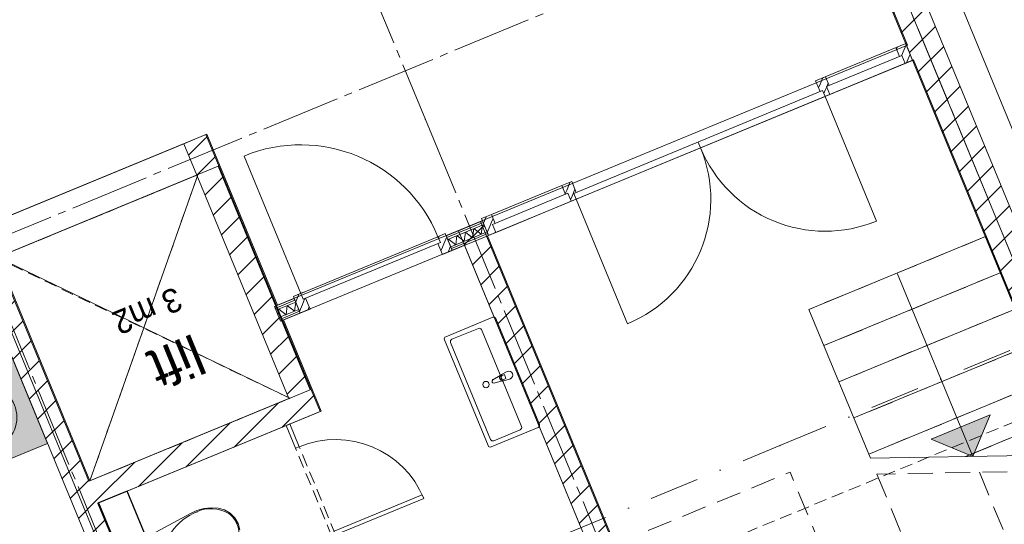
# Model space of a CAD drawing. Header units: millimetres. Extents: x -76965 to 1081933, y -21129 to 30747.
# Tile 95 of 114: x -17246 to -11053, y 7128 to 10301. Entities that reach past the tile are written whole.
import ezdxf
from ezdxf.enums import TextEntityAlignment as Align

# ---------------------------------------------------------------- set-up
doc = ezdxf.new("R2010")
doc.units = ezdxf.units.MM
doc.header["$MEASUREMENT"] = 0
for name, pattern in [('B0204', [650, 500, -50, 50, -50]), ('B0302', [625.500011, 313.000011, -156.25, 0, -156.25]), ('B0701', [117.059997, 77.999997, -39.06]), ('B0702', [58.685, 39.06, -19.625001]), ('B0703', [234.350002, 156.25, -78.100002])]:
    doc.linetypes.add(name, pattern=pattern)
for name, color, linetype in [('007 Stramien', 7, 'Continuous'), ('022 Binnenwanden', 7, 'Continuous'), ('022 Binnenwanden 2D arcering', 7, 'Continuous'), ('022 Binnenwanden Deuren', 7, 'Continuous'), ('022 Binnenwanden Doorsnede-arcering', 7, 'Continuous'), ('022 Binnenwanden Laagscheidingslijnen', 7, 'Continuous'), ('024 Trappen en hellingen', 7, 'Continuous'), ('024 Trappen en hellingen 2D arcering', 7, 'Continuous'), ('028 Hoofddraagconstructie wanden', 7, 'Continuous'), ('028 Hoofddraagconstructie wanden Deuren', 7, 'Continuous'), ('028 Hoofddraagconstructie wanden Doorsnede-arcering', 7, 'Continuous'), ('033 Vloeropeningen 2D', 7, 'Continuous'), ('079 Vaste inrichting', 7, 'Continuous'), ('079 Vaste inrichting 2D arcering', 7, 'Continuous'), ('102 Teksten ruimten _ Zones', 7, 'Continuous'), ('102 Teksten ruimten _ Zones Zone omranding', 7, 'Continuous'), ('102 Teksten ruimten _ Zones Zone tekst', 7, 'Continuous'), ('121 Drsn-en gevelaanduidingen', 7, 'Continuous'), ('155 Brandwerende scheidingen.BOUWBESLUIT', 7, 'Continuous'), ('160 Presentatie_Aankleding 2D', 7, 'Continuous'), ('New_022 Binnenwanden', 7, 'Continuous')]:
    doc.layers.add(name, color=color, linetype=linetype)
doc.styles.add('GENERATED_STYLE_1', font='txt')
doc.linetypes.add('WBDBO 30', pattern='A,0,[1,do 1.2 plattegrond bg1.Shx,S=13.888889,R=0,X=0,Y=-6.10623e-16],-1750,0', length=1750)
doc.dimstyles.new('GENERATED_STYLE__1', dxfattribs={"dimtxt": 300, "dimasz": 71.25, "dimexe": 0.18, "dimexo": 0, "dimgap": 0.09, "dimtad": 1, "dimdec": 0, "dimzin": 0, "dimdsep": 46, "dimtxsty": 'GENERATED_STYLE_1', "dimblk": 'ARROWHEAD_6', "dimblk1": 'ARROWHEAD_6', "dimblk2": 'ARROWHEAD_6', "dimcen": 0.09, "dimclrd": 1, "dimclre": 1, "dimclrt": 2, "dimadec": 1, "dimazin": 0, "dimtfac": 1, "dimtdec": 4, "dimtmove": 0, "dimatfit": 3, "dimfxl": 1, "dimtolj": 1, "dimtzin": 0, "dimarcsym": 0})
pattern_1 = [(45, (0, 0), (-88.38835, 88.38835), [])]
pattern_2 = [(45, (0, 0), (-31.8198, 31.8198), [])]

# ---------------------------------------------------------------- blocks, each defined once
blk = doc.blocks.new('*D80')
at = {"layer": '160 Presentatie_Aankleding 2D', "color": 1, "linetype": 'Continuous', "lineweight": 0}
for p, q in [((-74820.5, 712.4), (-74690.5, 766)), ((-74706.5, 718.8), (-74804.5, 759.6)), ((-74776.9, 791.2), (-74755.5, 739.2)), ((-74755.5, 739.2), (-74007.8, -1072.6)), ((-74072.8, -1099.4), (-73942.8, -1045.8)), ((-73958.9, -1093), (-74056.8, -1052.2)), ((-74007.8, -1072.6), (-71387.2, -7423.1))]:
    blk.add_line(p, q, dxfattribs=at)
at = {"layer": '160 Presentatie_Aankleding 2D', "color": 2, "lineweight": 0, "insert": (-74521.9, 330.3), "char_height": 300, "attachment_point": 7, "rotation": 292.42397, "style": 'GENERATED_STYLE_1'}
blk.add_mtext('\\A1;{\\fArial|b0|i0|c0|p38;1.960}', dxfattribs=at)
blk = doc.blocks.new('ARROWHEAD_6')
at = {"color": 0, "linetype": 'Continuous', "lineweight": 0}
for p, q in [((0, 0), (-1, 0)), ((-0.5, -0.5), (0.5, 0.5))]:
    blk.add_line(p, q, dxfattribs=at)
blk = doc.blocks.new('*D81')
at = {"layer": '160 Presentatie_Aankleding 2D', "color": 1, "linetype": 'Continuous', "lineweight": 0}
for p, q in [((-73958.9, -1093), (-74056.8, -1052.2)), ((-74007.8, -1072.6), (-71387.2, -7423.1)), ((-71452.2, -7450), (-71322.2, -7396.3)), ((-71338.3, -7443.5), (-71436.2, -7402.8))]:
    blk.add_line(p, q, dxfattribs=at)
at = {"layer": '160 Presentatie_Aankleding 2D', "color": 2, "lineweight": 0, "insert": (-72837.7, -3750.9), "char_height": 300, "attachment_point": 7, "rotation": 292.42397, "style": 'GENERATED_STYLE_1'}
blk.add_mtext('\\A1;{\\fArial|b0|i0|c0|p38;6.870}', dxfattribs=at)
blk = doc.blocks.new('*D82')
at = {"layer": '160 Presentatie_Aankleding 2D', "color": 1, "linetype": 'Continuous', "lineweight": 0}
for p, q in [((-71452.2, -7450), (-71322.2, -7396.3)), ((-71338.3, -7443.5), (-71436.2, -7402.8)), ((-71387.2, -7423.1), (-69293, -12498)), ((-69244.1, -12518.4), (-69342, -12477.7))]:
    blk.add_line(p, q, dxfattribs=at)
at = {"layer": '160 Presentatie_Aankleding 2D', "color": 2, "lineweight": 0, "insert": (-70480.3, -9463.6), "char_height": 300, "attachment_point": 7, "rotation": 292.42397, "style": 'GENERATED_STYLE_1'}
blk.add_mtext('\\A1;{\\fArial|b0|i0|c0|p38;5.490}', dxfattribs=at)
blk = doc.blocks.new('*D83')
at = {"layer": '160 Presentatie_Aankleding 2D', "color": 1, "linetype": 'Continuous', "lineweight": 0}
for p, q in [((-69358, -12524.8), (-69228, -12471.2)), ((-69244.1, -12518.4), (-69342, -12477.7)), ((-69293, -12498), (-66596, -19033.6)), ((-66661, -19060.4), (-66531, -19006.8)), ((-66645, -19013.3), (-66547.1, -19054)), ((-66596, -19033.6), (-66574.6, -19085.6))]:
    blk.add_line(p, q, dxfattribs=at)
at = {"layer": '160 Presentatie_Aankleding 2D', "color": 2, "lineweight": 0, "insert": (-68084.7, -15268.8), "char_height": 300, "attachment_point": 7, "rotation": 292.42397, "style": 'GENERATED_STYLE_1'}
blk.add_mtext('\\A1;{\\fArial|b0|i0|c0|p38;7.070}', dxfattribs=at)
blk = doc.blocks.new('*D97')
at = {"layer": '160 Presentatie_Aankleding 2D', "color": 1, "linetype": 'Continuous', "lineweight": 0}
for p, q in [((-11379, 29418.1), (-11325.4, 29288.1)), ((-11372.6, 29304.1), (-11331.9, 29402)), ((-11300.2, 29374.5), (-11352.2, 29353.1)), ((-11352.2, 29353.1), (-40388.1, 17371.1)), ((-40408.5, 17322.1), (-40367.8, 17420.1)), ((-40388.1, 17371.1), (-74279.8, 3385.4))]:
    blk.add_line(p, q, dxfattribs=at)
at = {"layer": '160 Presentatie_Aankleding 2D', "color": 2, "lineweight": 0, "insert": (-25281.9, 23539.9), "char_height": 300, "attachment_point": 7, "rotation": 202.42397, "style": 'GENERATED_STYLE_1'}
blk.add_mtext('\\A1;{\\fArial|b0|i0|c0|p38;31.411}', dxfattribs=at)
blk = doc.blocks.new('*D98')
at = {"layer": '160 Presentatie_Aankleding 2D', "color": 1, "linetype": 'Continuous', "lineweight": 0}
for p, q in [((-11352.2, 29353.1), (-40388.1, 17371.1)), ((-40414.9, 17436.1), (-40361.3, 17306.1)), ((-40408.5, 17322.1), (-40367.8, 17420.1)), ((-40388.1, 17371.1), (-74279.8, 3385.4)), ((-74306.7, 3450.4), (-74253, 3320.4)), ((-74259.5, 3434.3), (-74300.2, 3336.4)), ((-74279.8, 3385.4), (-74331.8, 3363.9))]:
    blk.add_line(p, q, dxfattribs=at)
at = {"layer": '160 Presentatie_Aankleding 2D', "color": 2, "lineweight": 0, "insert": (-56731.7, 10561.8), "char_height": 300, "attachment_point": 7, "rotation": 202.42397, "style": 'GENERATED_STYLE_1'}
blk.add_mtext('\\A1;{\\fArial|b0|i0|c0|p38;36.664}', dxfattribs=at)
blk = doc.blocks.new('Cutting Plane_4_1', base_point=(-69552.7, -15934.5))
at = {"layer": '121 Drsn-en gevelaanduidingen', "color": 9, "linetype": 'B0302', "lineweight": 0}
for p, q in [((-12464.1, 7623.7), (-1263.6, 12245.7)), ((-69367.8, -15858.2), (-12464.1, 7623.7))]:
    blk.add_line(p, q, dxfattribs=at)
blk.add_point((-12464.1, 7623.7), dxfattribs=at)
blk = doc.blocks.new('Stair 7')
at = {"layer": '024 Trappen en hellingen 2D arcering', "linetype": 'Continuous', "lineweight": 0, "true_color": 0x000000}
blk.add_hatch(color=18, dxfattribs=at).paths.add_polyline_path([(600, 1247.603), (400, 1047.603), (800, 1047.603)])
at = {"layer": '024 Trappen en hellingen', "color": 9, "linetype": 'B0703', "lineweight": 0}
blk.add_line((600, 1355), (600, 3900), dxfattribs=at)
at = {"layer": '024 Trappen en hellingen', "color": 1, "linetype": 'B0703', "lineweight": 0}
for p, q in [((1200, 1120), (1200, 3300)), ((1700, 3300), (1700, 900)), ((0, 1590), (1200, 1120)), ((0, 1230.769), (642.981, 1230.769)), ((0, 984.615), (1200, 984.615)), ((2900, 900), (1700, 900)), ((0, 738.462), (1200, 738.462)), ((0, 492.308), (1200, 492.308)), ((0, 246.154), (1200, 246.154)), ((0, 0), (1200, 0))]:
    blk.add_line(p, q, dxfattribs=at)
at = {"layer": '024 Trappen en hellingen', "color": 2, "linetype": 'Continuous', "lineweight": 0}
for p, q in [((0, 0), (0, 1482.603)), ((0, 1482.603), (1200, 1012.603)), ((0, 1230.769), (642.981, 1230.769)), ((1200, 0), (1200, 1012.603)), ((0, 984.615), (1200, 984.615)), ((0, 738.462), (1200, 738.462)), ((0, 492.308), (1200, 492.308)), ((0, 246.154), (1200, 246.154)), ((0, 0), (1200, 0)), ((0, 0), (1200, 0))]:
    blk.add_line(p, q, dxfattribs=at)
at = {"layer": '024 Trappen en hellingen', "color": 9, "linetype": 'Continuous', "lineweight": 0}
for p, q in [((600, 1247.603), (400, 1047.603)), ((600, 0), (600, 1247.603)), ((600, 1247.603), (800, 1047.603)), ((800, 1047.603), (400, 1047.603))]:
    blk.add_line(p, q, dxfattribs=at)
blk = doc.blocks.new('lift__22_1', base_point=(-16314.3, 8178.8))
at = {"layer": '102 Teksten ruimten _ Zones Zone tekst', "color": 2, "lineweight": 0, "style": 'GENERATED_STYLE_1'}
for tag, height, p in [('ROOM_NUMBER', 150, (-16208.2, 8485.8)), ('ROOM_NAME', 250, (-16058.3, 8099.8))]:
    blk.add_attdef(tag, text='', height=height, rotation=202.42397, dxfattribs=at).set_placement(p, align=Align.TOP_LEFT)
blk = doc.blocks.new('Wall_22_1', base_point=(-17451.5, 24154.8))
at = {"layer": '028 Hoofddraagconstructie wanden Doorsnede-arcering', "linetype": 'Continuous', "lineweight": 0, "true_color": 0x000000}
h = blk.add_hatch(dxfattribs=at)
h.set_pattern_fill('130_Kalkzandsteen_0001', color=18, style=0, pattern_type=2)
h.set_pattern_definition(pattern_1)
h.paths.add_polyline_path([(-11652, 10399.7), (-11757.4, 10356.2), (-9455.3, 4777.6), (-9257.5, 4859.2), (-11559.6, 10437.9)])
at = {"layer": '028 Hoofddraagconstructie wanden', "color": 1, "linetype": 'Continuous', "lineweight": 0, "flags": 128}
for points in [[(-9257.5, 4859.2), (-11559.6, 10437.9)], [(-11757.4, 10356.2), (-9455.3, 4777.6)]]:
    blk.add_lwpolyline(points, dxfattribs=at)
blk = doc.blocks.new('Wall_23_1', base_point=(-17391.3, 8804))
at = {"layer": '028 Hoofddraagconstructie wanden Doorsnede-arcering', "linetype": 'Continuous', "lineweight": 0, "true_color": 0x000000}
h = blk.add_hatch(dxfattribs=at)
h.set_pattern_fill('130_Kalkzandsteen_0001', color=18, style=0, pattern_type=2)
h.set_pattern_definition(pattern_1)
h.paths.add_polyline_path([(-17529.9, 8746.8), (-14955.4, 2507.9), (-14816.7, 2565.1), (-17391.3, 8804)])
at = {"layer": '028 Hoofddraagconstructie wanden', "color": 1, "linetype": 'Continuous', "lineweight": 0, "flags": 128}
for points in [[(-16811.5, 7398.9), (-17391.3, 8804)], [(-17529.9, 8746.8), (-14955.4, 2507.9)], [(-14816.7, 2565.1), (-16754.2, 7260.3)]]:
    blk.add_lwpolyline(points, dxfattribs=at)
blk = doc.blocks.new('*X1087')
at = {"layer": '022 Binnenwanden Doorsnede-arcering', "color": 250, "linetype": 'Continuous', "lineweight": 0, "true_color": 0x3f3f3f}
for p, q in [((-15563.4, 8503.5), (-15571, 8446.3)), ((-15563.4, 8503.5), (-15517.6, 8468.3)), ((-15510, 8525.6), (-15517.6, 8468.3)), ((-15510, 8525.6), (-15509.7, 8525.3)), ((-15616.8, 8481.5), (-15621.9, 8443.2)), ((-15616.8, 8481.5), (-15571, 8446.3))]:
    blk.add_line(p, q, dxfattribs=at)
blk = doc.blocks.new('*X1088')
at = {"layer": '022 Binnenwanden Doorsnede-arcering', "color": 250, "linetype": 'Continuous', "lineweight": 0, "true_color": 0x3f3f3f}
for p, q in [((-14389.3, 8988), (-14396.9, 8930.8)), ((-14389.3, 8988), (-14343.5, 8952.8)), ((-14335.9, 9010.1), (-14343.5, 8952.8)), ((-14335.9, 9010.1), (-14318.4, 8996.6)), ((-14549.4, 8922), (-14550.7, 8912)), ((-14549.4, 8922), (-14503.6, 8886.8)), ((-14496, 8944), (-14503.6, 8886.8)), ((-14496, 8944), (-14450.2, 8908.8)), ((-14442.6, 8966), (-14450.2, 8908.8)), ((-14442.6, 8966), (-14396.9, 8930.8))]:
    blk.add_line(p, q, dxfattribs=at)
blk = doc.blocks.new('D2c 2 zij bi h 17')
at = {"layer": '022 Binnenwanden 2D arcering', "linetype": 'Continuous', "lineweight": 0, "true_color": 0x000000}
h = blk.add_hatch(dxfattribs=at)
h.set_pattern_fill('310_Naaldhout__01__0001', color=18, style=0, pattern_type=2)
h.set_pattern_definition(pattern_2)
h.paths.add_polyline_path([(-1443, 0), (-1443, -114), (-1409.5, -114), (-1409.5, 0)])
h = blk.add_hatch(dxfattribs=at)
h.set_pattern_fill('310_Naaldhout__01__0001', color=18, style=0, pattern_type=2)
h.set_pattern_definition(pattern_2)
h.paths.add_polyline_path([(-1409.5, 0), (-1409.5, -114), (-1393, -114), (-1393, 0)])
h = blk.add_hatch(dxfattribs=at)
h.set_pattern_fill('310_Naaldhout__01__0001', color=18, style=0, pattern_type=2)
h.set_pattern_definition(pattern_2)
h.paths.add_polyline_path([(-880, 0), (-880, -114), (-863.5, -114), (-863.5, 0)])
h = blk.add_hatch(dxfattribs=at)
h.set_pattern_fill('310_Naaldhout__01__0001', color=18, style=0, pattern_type=2)
h.set_pattern_definition(pattern_2)
h.paths.add_polyline_path([(-863.5, 0), (-863.5, -114), (-847, -114), (-847, 0)])
h = blk.add_hatch(dxfattribs=at)
h.set_pattern_fill('310_Naaldhout__01__0001', color=18, style=0, pattern_type=2)
h.set_pattern_definition(pattern_2)
h.paths.add_polyline_path([(847, 0), (847, -114), (863.5, -114), (863.5, 0)])
h = blk.add_hatch(dxfattribs=at)
h.set_pattern_fill('310_Naaldhout__01__0001', color=18, style=0, pattern_type=2)
h.set_pattern_definition(pattern_2)
h.paths.add_polyline_path([(863.5, 0), (863.5, -114), (880, -114), (880, 0)])
h = blk.add_hatch(dxfattribs=at)
h.set_pattern_fill('310_Naaldhout__01__0001', color=18, style=0, pattern_type=2)
h.set_pattern_definition(pattern_2)
h.paths.add_polyline_path([(1393, 0), (1393, -114), (1409.5, -114), (1409.5, 0)])
h = blk.add_hatch(dxfattribs=at)
h.set_pattern_fill('310_Naaldhout__01__0001', color=18, style=0, pattern_type=2)
h.set_pattern_definition(pattern_2)
h.paths.add_polyline_path([(1443, 0), (1409.5, 0), (1409.5, -114), (1443, -114)])
h = blk.add_hatch(dxfattribs=at)
h.set_pattern_fill('310_Naaldhout__01__0001', color=18, style=0, pattern_type=2)
h.set_pattern_definition(pattern_2)
h.paths.add_polyline_path([(-1393, -54), (-1393, -114), (-1376, -114), (-1376, -54)])
h = blk.add_hatch(dxfattribs=at)
h.set_pattern_fill('310_Naaldhout__01__0001', color=18, style=0, pattern_type=2)
h.set_pattern_definition(pattern_2)
h.paths.add_polyline_path([(-880, -54), (-897, -54), (-897, -114), (-880, -114)])
h = blk.add_hatch(dxfattribs=at)
h.set_pattern_fill('310_Naaldhout__01__0001', color=18, style=0, pattern_type=2)
h.set_pattern_definition(pattern_2)
h.paths.add_polyline_path([(-847, -40), (-847, -114), (-830, -114), (-830, -40)])
h = blk.add_hatch(dxfattribs=at)
h.set_pattern_fill('310_Naaldhout__01__0001', color=18, style=0, pattern_type=2)
h.set_pattern_definition(pattern_2)
h.paths.add_polyline_path([(847, -40), (830, -40), (830, -114), (847, -114)])
h = blk.add_hatch(dxfattribs=at)
h.set_pattern_fill('310_Naaldhout__01__0001', color=18, style=0, pattern_type=2)
h.set_pattern_definition(pattern_2)
h.paths.add_polyline_path([(880, -54), (880, -114), (897, -114), (897, -54)])
h = blk.add_hatch(dxfattribs=at)
h.set_pattern_fill('310_Naaldhout__01__0001', color=18, style=0, pattern_type=2)
h.set_pattern_definition(pattern_2)
h.paths.add_polyline_path([(1393, -54), (1376, -54), (1376, -114), (1393, -114)])
at = {"layer": '022 Binnenwanden Deuren', "color": 9, "linetype": 'Continuous', "lineweight": 0}
for p, q in [((-847, 0), (-847, 847)), ((847, 0), (847, 847))]:
    blk.add_line(p, q, dxfattribs=at)
at = {"layer": '022 Binnenwanden Deuren', "color": 1, "linetype": 'Continuous', "lineweight": 0}
for p, q in [((-830, 0), (-1443, 0)), ((-1443, 0), (-1443, -114)), ((-1443, 0), (-1443, -12.5)), ((-1393, 0), (-1393, -54)), ((-897, 0), (-830, 0)), ((-880, 0), (-880, -54)), ((-847, 0), (847, 0)), ((-847, -40), (-847, 0)), ((0, 0), (0, -40)), ((897, 0), (830, 0)), ((847, 0), (847, -40)), ((880, 0), (880, -54)), ((1376, 0), (897, 0)), ((1376, 0), (1443, 0)), ((1393, 0), (1393, -54)), ((1443, -114), (1443, 0)), ((1443, 0), (1443, -12.5)), ((-1443, -12.5), (-1443, -25)), ((-1443, -25), (-1443, -75)), ((-1393, -54), (-880, -54)), ((-1376, -54), (-1376, -114)), ((-897, -54), (-897, -114)), ((847, -40), (-847, -40)), ((-830, -40), (-830, -114)), ((830, -40), (830, -114)), ((880, -54), (1393, -54)), ((897, -54), (897, -114)), ((1376, -54), (1376, -114)), ((1443, -12.5), (1443, -25)), ((1443, -25), (1443, -75)), ((-1443, -75), (-1443, -87.5)), ((-1443, -87.5), (-1443, -100)), ((-830, -114), (-1443, -114)), ((-897, -114), (-830, -114)), ((897, -114), (830, -114)), ((1376, -114), (897, -114)), ((1376, -114), (1443, -114)), ((1443, -75), (1443, -87.5)), ((1443, -87.5), (1443, -100))]:
    blk.add_line(p, q, dxfattribs=at)
at = {"layer": '022 Binnenwanden Deuren', "color": 9, "linetype": 'Continuous', "lineweight": 0}
for centre, start, end in [((-847, 0), 0, 90), ((847, 0), 90, 180)]:
    blk.add_arc(centre, 847, start, end, dxfattribs=at)
at = {"layer": '022 Binnenwanden Deuren', "color": 1, "linetype": 'Continuous', "lineweight": 0}
for p in [(-1443, 0), (-1443, -114)]:
    blk.add_point(p, dxfattribs=at)
blk = doc.blocks.new('D1a bi h 17_2')
at = {"layer": '022 Binnenwanden 2D arcering', "linetype": 'Continuous', "lineweight": 0, "true_color": 0x000000}
h = blk.add_hatch(dxfattribs=at)
h.set_pattern_fill('310_Naaldhout__01__0001', color=18, style=0, pattern_type=2)
h.set_pattern_definition(pattern_2)
h.paths.add_polyline_path([(-517, 0), (-517, -114), (-483.5, -114), (-483.5, 0)])
h = blk.add_hatch(dxfattribs=at)
h.set_pattern_fill('310_Naaldhout__01__0001', color=18, style=0, pattern_type=2)
h.set_pattern_definition(pattern_2)
h.paths.add_polyline_path([(-483.5, 0), (-483.5, -114), (-467, -114), (-467, 0)])
h = blk.add_hatch(dxfattribs=at)
h.set_pattern_fill('310_Naaldhout__01__0001', color=18, style=0, pattern_type=2)
h.set_pattern_definition(pattern_2)
h.paths.add_polyline_path([(467, 0), (467, -114), (483.5, -114), (483.5, 0)])
h = blk.add_hatch(dxfattribs=at)
h.set_pattern_fill('310_Naaldhout__01__0001', color=18, style=0, pattern_type=2)
h.set_pattern_definition(pattern_2)
h.paths.add_polyline_path([(517, 0), (483.5, 0), (483.5, -114), (517, -114)])
h = blk.add_hatch(dxfattribs=at)
h.set_pattern_fill('310_Naaldhout__01__0001', color=18, style=0, pattern_type=2)
h.set_pattern_definition(pattern_2)
h.paths.add_polyline_path([(-467, -40), (-467, -114), (-450, -114), (-450, -40)])
h = blk.add_hatch(dxfattribs=at)
h.set_pattern_fill('310_Naaldhout__01__0001', color=18, style=0, pattern_type=2)
h.set_pattern_definition(pattern_2)
h.paths.add_polyline_path([(467, -40), (450, -40), (450, -114), (467, -114)])
at = {"layer": '022 Binnenwanden Deuren', "color": 9, "linetype": 'Continuous', "lineweight": 0}
blk.add_line((-467, 0), (-467, 934), dxfattribs=at)
at = {"layer": '022 Binnenwanden Deuren', "color": 1, "linetype": 'Continuous', "lineweight": 0}
for p, q in [((-517, 0), (-450, 0)), ((-517, 0), (-517, -114)), ((-467, 0), (467, 0)), ((-467, -40), (-467, 0)), ((450, 0), (517, 0)), ((467, 0), (467, -40)), ((517, -114), (517, 0)), ((-517, -26.5), (-517, -14)), ((-517, -39), (-517, -26.5)), ((-517, -89), (-517, -39)), ((467, -40), (-467, -40)), ((-450, -40), (-450, -114)), ((450, -40), (450, -114)), ((517, -26.5), (517, -14)), ((517, -39), (517, -26.5)), ((517, -89), (517, -39)), ((-517, -101.5), (-517, -89)), ((-517, -114), (-517, -101.5)), ((-517, -114), (-450, -114)), ((450, -114), (517, -114)), ((517, -101.5), (517, -89)), ((517, -114), (517, -101.5))]:
    blk.add_line(p, q, dxfattribs=at)
at = {"layer": '022 Binnenwanden Deuren', "color": 9, "linetype": 'Continuous', "lineweight": 0}
blk.add_arc((-467, 0), 934, 0, 90, dxfattribs=at)
blk = doc.blocks.new('Wall_30_1', base_point=(-11629.3, 10045.8))
at = {"layer": '022 Binnenwanden', "color": 1, "linetype": 'Continuous', "lineweight": 0}
for p, q in [((-11662.7, 10126.7), (-11667.4, 10138.3)), ((-11657.9, 10115.2), (-11662.7, 10126.7)), ((-11638.8, 10069), (-11657.9, 10115.2)), ((-11634.1, 10057.4), (-11638.8, 10069)), ((-11629.3, 10045.8), (-11634.1, 10057.4)), ((-14330.5, 9025.8), (-14335.2, 9037.4)), ((-14325.7, 9014.3), (-14330.5, 9025.8)), ((-14306.6, 8968.1), (-14325.7, 9014.3)), ((-14558.8, 8931.6), (-14563.5, 8943.2)), ((-14554, 8920.1), (-14558.8, 8931.6)), ((-14534.9, 8873.8), (-14554, 8920.1)), ((-14301.8, 8956.5), (-14306.6, 8968.1)), ((-14297.1, 8945), (-14301.8, 8956.5)), ((-14530.2, 8862.3), (-14534.9, 8873.8)), ((-14525.4, 8850.7), (-14530.2, 8862.3)), ((-15514.6, 8537.2), (-15519.4, 8548.7)), ((-15509.8, 8525.6), (-15514.6, 8537.2)), ((-15490.7, 8479.4), (-15509.8, 8525.6)), ((-15486, 8467.9), (-15490.7, 8479.4)), ((-15481.2, 8456.3), (-15486, 8467.9))]:
    blk.add_line(p, q, dxfattribs=at)
at = {"layer": '022 Binnenwanden', "color": 1, "linetype": 'Continuous', "lineweight": 0, "flags": 128}
for points in [[(-14335.2, 9037.4), (-14563.5, 8943.2)], [(-14525.4, 8850.7), (-14297.1, 8945)], [(-15519.4, 8548.7), (-15644.2, 8497.3)], [(-15644.2, 8497.3), (-15606, 8404.8)], [(-15606, 8404.8), (-15481.2, 8456.3)]]:
    blk.add_lwpolyline(points, dxfattribs=at)
at = {"layer": '022 Binnenwanden Laagscheidingslijnen', "color": 9, "linetype": 'Continuous', "lineweight": 0}
for p, q in [((-14330.5, 9025.8), (-14558.8, 8931.6)), ((-14325.7, 9014.3), (-14554, 8920.1)), ((-14534.9, 8873.8), (-14306.6, 8968.1)), ((-14530.2, 8862.3), (-14301.8, 8956.5)), ((-15514.6, 8537.2), (-15639.4, 8485.7)), ((-15509.8, 8525.6), (-15634.6, 8474.1)), ((-15615.5, 8427.9), (-15490.7, 8479.4)), ((-15610.8, 8416.4), (-15486, 8467.9))]:
    blk.add_line(p, q, dxfattribs=at)
at = {"layer": '022 Binnenwanden', "color": 1, "lineweight": 0}
for name in ['*X1088', '*X1087']:
    blk.add_blockref(name, (0, 0), dxfattribs=at)
at = {"layer": '022 Binnenwanden Deuren', "color": 1, "linetype": 'Continuous', "lineweight": 0, "zscale": 1000}
for name, p, rotation in [('D2c 2 zij bi h 17', (-12963.2, 9495.4), 202.423973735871), ('D1a bi h 17_2', (-15046.8, 8758.9), 22.42397373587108)]:
    blk.add_blockref(name, p, dxfattribs=dict(at, rotation=rotation))
blk = doc.blocks.new('Wall_32_1', base_point=(-12136, 3671.4))
at = {"layer": '028 Hoofddraagconstructie wanden Doorsnede-arcering', "linetype": 'Continuous', "lineweight": 0, "true_color": 0x000000}
h = blk.add_hatch(dxfattribs=at)
h.set_pattern_fill('130_Kalkzandsteen_0001', color=18, style=0, pattern_type=2)
h.set_pattern_definition(pattern_1)
h.paths.add_polyline_path([(-12136, 3671.4), (-14348.2, 9032.1), (-14486.8, 8974.8), (-12274.7, 3614.1)])
at = {"layer": '028 Hoofddraagconstructie wanden', "color": 1, "linetype": 'Continuous', "lineweight": 0, "flags": 128}
for points in [[(-14348.2, 9032.1), (-14486.8, 8974.8)], [(-12136, 3671.4), (-14348.2, 9032.1)], [(-14486.8, 8974.8), (-12274.7, 3614.1)]]:
    blk.add_lwpolyline(points, dxfattribs=at)
blk = doc.blocks.new('Wall_34_1', base_point=(-16811.5, 7398.9))
at = {"layer": '028 Hoofddraagconstructie wanden Doorsnede-arcering', "linetype": 'Continuous', "lineweight": 0, "true_color": 0x000000}
h = blk.add_hatch(dxfattribs=at)
h.set_pattern_fill('130_Kalkzandsteen_0001', color=18, style=0, pattern_type=2)
h.set_pattern_definition(pattern_1)
h.paths.add_polyline_path([(-16754.2, 7260.3), (-15356.6, 7837), (-15552.4, 7918.5), (-16811.5, 7398.9)])
at = {"layer": '028 Hoofddraagconstructie wanden', "color": 1, "linetype": 'Continuous', "lineweight": 0, "flags": 128}
for points in [[(-15552.4, 7918.5), (-16811.5, 7398.9)], [(-16754.2, 7260.3), (-15356.6, 7837)]]:
    blk.add_lwpolyline(points, dxfattribs=at)
blk = doc.blocks.new('Wall_35_1', base_point=(-15413.8, 7975.7))
at = {"layer": '028 Hoofddraagconstructie wanden Doorsnede-arcering', "linetype": 'Continuous', "lineweight": 0, "true_color": 0x000000}
h = blk.add_hatch(dxfattribs=at)
h.set_pattern_fill('130_Kalkzandsteen_0001', color=18, style=0, pattern_type=2)
h.set_pattern_definition(pattern_1)
h.paths.add_polyline_path([(-15356.6, 7837), (-16075.2, 9578.6), (-16132.3, 9323.5), (-15552.4, 7918.5)])
at = {"layer": '028 Hoofddraagconstructie wanden', "color": 1, "linetype": 'Continuous', "lineweight": 0, "flags": 128}
for points in [[(-15356.6, 7837), (-16075.2, 9578.6)], [(-16132.3, 9323.5), (-15552.4, 7918.5)]]:
    blk.add_lwpolyline(points, dxfattribs=at)
blk = doc.blocks.new('Wall_45_1', base_point=(-16569.4, 7336.6))
at = {"layer": '022 Binnenwanden', "linetype": 'Continuous', "flags": 128}
for points in [[(-16569.4, 7336.6), (-16754.2, 7260.3)], [(-15178, 3965), (-16569.4, 7336.6)], [(-16754.2, 7260.3), (-15362.9, 3888.7)]]:
    blk.add_lwpolyline(points, dxfattribs=at)
blk = doc.blocks.new('Simple Door Opening_2')
at = {"layer": '028 Hoofddraagconstructie wanden Deuren', "color": 1, "linetype": 'Continuous', "lineweight": 0}
for p, q in [((-681, 0), (-681, 214)), ((-681, 214), (681, 214)), ((681, 0), (681, 214)), ((-681, 0), (681, 0))]:
    blk.add_line(p, q, dxfattribs=at)
blk = doc.blocks.new('Wall_46_1', base_point=(-15993.6, 9380.8))
at = {"layer": '028 Hoofddraagconstructie wanden Doorsnede-arcering', "linetype": 'Continuous', "lineweight": 0, "true_color": 0x000000}
h = blk.add_hatch(dxfattribs=at)
h.set_pattern_fill('130_Kalkzandsteen_0001', color=18, style=0, pattern_type=2)
h.set_pattern_definition(pattern_1)
h.paths.add_polyline_path([(-16132.3, 9323.5), (-16075.2, 9578.6), (-16213.9, 9521.4)])
at = {"layer": '028 Hoofddraagconstructie wanden', "color": 1, "linetype": 'Continuous', "lineweight": 0, "flags": 128}
blk.add_lwpolyline([(-16075.2, 9578.6), (-16213.9, 9521.4)], dxfattribs=at)
at = {"layer": '028 Hoofddraagconstructie wanden Deuren', "color": 1, "linetype": 'Continuous', "lineweight": 0, "xscale": -1, "zscale": 1000, "rotation": 22.42397409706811}
blk.add_blockref('Simple Door Opening_2', (-16761.8, 9063.8), dxfattribs=at)
blk = doc.blocks.new('aanrecht h_900mm_3D')
at = {"layer": '079 Vaste inrichting 2D arcering', "linetype": 'Continuous', "lineweight": 0, "true_color": 0xffffff}
blk.add_hatch(color=7, dxfattribs=at).paths.add_polyline_path([(0, 600), (0, 0), (1200, 0), (1200, 600)])
at = {"layer": '079 Vaste inrichting', "color": 1, "linetype": 'Continuous', "lineweight": 0}
for p, q in [((0, 600), (1200, 600)), ((0, 0), (0, 600)), ((1200, 600), (1200, 0)), ((1200, 0), (0, 0))]:
    blk.add_line(p, q, dxfattribs=at)
at = {"layer": '079 Vaste inrichting', "color": 253, "linetype": 'B0702', "lineweight": 0, "true_color": 0x9f9f9f}
blk.add_line((0, 550), (1200, 550), dxfattribs=at)
at = {"layer": '079 Vaste inrichting', "color": 250, "linetype": 'Continuous', "lineweight": 0, "true_color": 0x1f1f1f}
blk.add_circle((300, 300), 200, dxfattribs=at)
at = {"layer": '079 Vaste inrichting', "color": 2, "lineweight": 0, "style": 'GENERATED_STYLE_1'}
blk.add_attdef('DUMMY_7', text='', height=60, dxfattribs=at).set_placement((1150, 302.9), align=Align.MIDDLE_RIGHT)
blk = doc.blocks.new('Sanitaire wanden 17[1]_1', base_point=(-14158.8, 4396))
at = {"layer": 'New_022 Binnenwanden', "color": 1, "linetype": 'Continuous', "lineweight": 0}
for p, q in [((-15546.7, 7759.4), (-15569.8, 7749.9)), ((-15569.8, 7749.9), (-15510.8, 7606.8)), ((-15487.7, 7616.3), (-15546.7, 7759.4)), ((-15510.8, 7606.8), (-15487.7, 7616.3)), ((-16172.4, 7196.7), (-16443.5, 7049.9)), ((-16131.2, 7215.4), (-16172.4, 7196.7)), ((-16087.6, 7227.5), (-16131.2, 7215.4)), ((-16042.6, 7232.6), (-16087.6, 7227.5)), ((-15997.4, 7230.7), (-16042.6, 7232.6)), ((-15957.5, 7219.5), (-15997.4, 7230.7)), ((-15921.9, 7198.5), (-15957.5, 7219.5)), ((-15931.6, 7196.3), (-15931.6, 7196.3)), ((-15892.7, 7169), (-15921.9, 7198.5)), ((-15872, 7133.2), (-15892.7, 7169)), ((-15879, 7130.3), (-15879, 7130.3)), ((-15861.4, 7093.1), (-15872, 7133.2))]:
    blk.add_line(p, q, dxfattribs=at)
at = {"layer": 'New_022 Binnenwanden', "color": 2, "linetype": 'B0701', "lineweight": 0}
for p, q in [((-15281.9, 7052.1), (-15510.8, 7606.8)), ((-15258.8, 7061.7), (-15487.7, 7616.3))]:
    blk.add_line(p, q, dxfattribs=at)
at = {"layer": 'New_022 Binnenwanden', "color": 2, "linetype": 'Continuous', "lineweight": 0}
for p, q in [((-14713.7, 7313.7), (-15268.3, 7084.8)), ((-14704.2, 7290.6), (-14713.7, 7313.7)), ((-15258.8, 7061.7), (-14704.2, 7290.6))]:
    blk.add_line(p, q, dxfattribs=at)
at = {"layer": 'New_022 Binnenwanden', "color": 9, "linetype": 'Continuous', "lineweight": 0}
blk.add_arc((-15258.8, 7061.7), 600, 22.42397, 112.42397, dxfattribs=at)
at = {"layer": 'New_022 Binnenwanden', "color": 1, "linetype": 'Continuous', "lineweight": 0}
for centre, major_axis, start_param, end_param in [((-15977.5, 6810.5), (162.2, -393.1), 3.117977, 3.670997), ((-16022.1, 6974.5), (98, -237.5), 2.296735, 3.197324), ((-15990.8, 7083.3), (52.8, -128), 1.576657, 2.203301), ((-15991.4, 7084.8), (52.8, -128), 0.938292, 1.564936)]:
    blk.add_ellipse(centre, major_axis=major_axis, ratio=0.875546, start_param=start_param, end_param=end_param, dxfattribs=at)
blk.add_point((-16131.5, 7206.8), dxfattribs=at)
blk = doc.blocks.new('Wasbak 17_2')
at = {"layer": '079 Vaste inrichting', "color": 1, "linetype": 'Continuous', "lineweight": 0}
for p, q in [((-360, 0), (360, 0)), ((-375, -335), (-375, -15)), ((-25, -60), (-21, -102)), ((21, -102), (25, -60)), ((375, -15), (375, -335)), ((-330, -110), (330, -110)), ((-17.7, -111.5), (-11.1, -164.4)), ((-13.6, -99.8), (-13.6, -84.9)), ((-13.6, -84.9), (13.6, -84.9)), ((11.1, -164.4), (17.7, -111.5)), ((13.6, -84.9), (13.6, -99.8)), ((-345, -305), (-345, -125)), ((345, -125), (345, -305)), ((360, -350), (-360, -350)), ((330, -320), (-330, -320))]:
    blk.add_line(p, q, dxfattribs=at)
blk.add_circle((0, -215), 20, dxfattribs=at)
for centre, radius, start, end in [((-360, -15), 15, 90, 180), ((360, -15), 15, 0, 90), ((0, -60), 25, 0, 180), ((-330, -125), 15, 90, 180), ((0, -100.1), 21.1, 185.16961, 212.77103), ((0, -100.1), 21.1, 212.77103, 327.22897), ((0, -99.8), 13.6, 180, 0), ((0, -100.1), 21.1, 327.22897, 354.83039), ((330, -125), 15, 0, 90), ((0, -163), 11.2, 187.13892, 352.86108), ((-330, -305), 15, 180, 270), ((330, -305), 15, 270, 0), ((-360, -335), 15, 180, 270), ((360, -335), 15, 270, 0)]:
    blk.add_arc(centre, radius, start, end, dxfattribs=at)
for p in [(-25, -60), (-17.7, -111.5), (21, -102), (11.1, -164.4)]:
    blk.add_point(p, dxfattribs=at)
blk = doc.blocks.new('Standard grid marker_2')
at = {"layer": '007 Stramien', "color": 6, "linetype": 'B0204', "lineweight": 0}
for p, q in [((9000, 0), (17821, 0)), ((17821, 0), (26821, 0))]:
    blk.add_line(p, q, dxfattribs=at)
blk.add_point((17821, 0), dxfattribs=at)
blk.add_point((17821, 0), dxfattribs=at)
at = {"layer": '007 Stramien', "color": 6, "lineweight": 0, "style": 'GENERATED_STYLE_1'}
for tag, p in [('AC_MarkerText_1_0', (-250, 8.6)), ('AC_MarkerText_1_1', (27071, 8.6))]:
    blk.add_attdef(tag, text='', height=175, rotation=270, dxfattribs=at).set_placement(p, align=Align.MIDDLE_CENTER)
blk = doc.blocks.new('Standard grid marker_3')
at = {"layer": '007 Stramien', "color": 6, "linetype": 'B0204', "lineweight": 0}
blk.add_line((9000, 0), (64151.8, 0), dxfattribs=at)
at = {"layer": '007 Stramien', "color": 6, "lineweight": 0, "style": 'GENERATED_STYLE_1'}
for tag, p in [('AC_MarkerText_1_0', (-250, 10)), ('AC_MarkerText_1_1', (73401.8, 10))]:
    blk.add_attdef(tag, text='', height=175, dxfattribs=at).set_placement(p, align=Align.MIDDLE_CENTER)

msp = doc.modelspace()

# ---------------------------------------------------------------- linework, layer by layer
at = {"layer": '033 Vloeropeningen 2D', "color": 1, "linetype": 'B0701', "lineweight": 0, "flags": 128}
for points in [[(-16125.8, 9326.2), (-16805, 7401.6), (-15546, 7921.1), (-17391.3, 8804)], [(-13415.4, 6771.6), (-9448.8, 4780.3), (-12136, 3671.4), (-10729.8, 7879.8)]]:
    msp.add_lwpolyline(points, close=True, dxfattribs=at)
at = {"layer": '102 Teksten ruimten _ Zones Zone omranding', "color": 33, "linetype": 'Continuous', "lineweight": 0, "true_color": 0xb3a584, "flags": 128}
msp.add_lwpolyline([(-11661.3, 10141.7), (-13124.2, 13686.7), (-14204.1, 16303.6), (-14890.7, 17967.5), (-30592.2, 11488.1), (-29899.5, 9809.5), (-29170.3, 10110.4), (-28944.9, 9564.4), (-30036.1, 9114.1), (-30067.9, 9101), (-28200.5, 4575.8), (-16069.1, 9582), (-15625, 8506)], close=True, dxfattribs=at)
at = {"layer": '102 Teksten ruimten _ Zones Zone omranding', "color": 8, "linetype": 'Continuous', "lineweight": 0, "true_color": 0x6e6e90, "flags": 128}
msp.add_lwpolyline([(-7264.4, 7842.9), (-3278, 9487.9), (-5651.4, 15239.4), (-10125.2, 13393.2), (-10969.5, 15439.1), (-13336.1, 14462.5), (-9355.5, 4816.4), (-6501.5, 5994.1)], close=True, dxfattribs=at)
at = {"layer": '102 Teksten ruimten _ Zones Zone omranding', "color": 211, "linetype": 'Continuous', "lineweight": 0, "true_color": 0xfe55ff, "flags": 128}
msp.add_lwpolyline([(-9448.8, 4780.3), (-11623.1, 10049.3), (-14303.8, 8943), (-12129.5, 3674)], close=True, dxfattribs=at)
at = {"layer": '102 Teksten ruimten _ Zones Zone omranding', "color": 255, "linetype": 'Continuous', "lineweight": 0, "flags": 128}
msp.add_lwpolyline([(-15998.5, 9379.6), (-17385.1, 8807.4), (-16805.3, 7402.3), (-15418.7, 7974.5)], close=True, dxfattribs=at)
at = {"layer": '102 Teksten ruimten _ Zones Zone omranding', "color": 9, "linetype": 'Continuous', "lineweight": 0, "flags": 128}
msp.add_lwpolyline([(-12821.2, 4938.4), (-14449, 8883.1), (-15586.9, 8413.6), (-15350.4, 7840.4), (-16748.1, 7263.7), (-15356.7, 3892.1)], close=True, dxfattribs=at)
at = {"layer": '102 Teksten ruimten _ Zones Zone omranding', "color": 33, "linetype": 'Continuous', "lineweight": 0, "true_color": 0xde9d5d, "flags": 128}
msp.add_lwpolyline([(-14902.7, 2529.7), (-17477.5, 8769.3), (-24965.1, 5679.5), (-22390.2, -560.1)], close=True, dxfattribs=at)
at = {"layer": '155 Brandwerende scheidingen.BOUWBESLUIT', "color": 9, "linetype": 'WBDBO 30', "lineweight": 0, "flags": 128}
msp.add_lwpolyline([(-17831.7, 26161.5), (-8309.7, 3086.7)], dxfattribs=at)
at = {"layer": '160 Presentatie_Aankleding 2D', "color": 9, "linetype": 'Continuous', "lineweight": 0}
for p, q in [((-16126.1, 9327), (-16805.3, 7402.3)), ((-15546.3, 7921.9), (-17385.1, 8807.4))]:
    msp.add_line(p, q, dxfattribs=at)

# ---------------------------------------------------------------- block references
at = {"layer": '007 Stramien', "color": 1, "linetype": 'Continuous', "lineweight": 0, "zscale": 1000}
for name, p, rotation in [('Standard grid marker_2', (-18643.3, 27323.5), 292.4239737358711), ('Standard grid marker_2', (-21492.3, 26147.8), 292.4239737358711), ('Standard grid marker_2', (-24173, 25041.6), 292.4239737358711), ('Standard grid marker_3', (-3323.9, 14724.8), 202.423973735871)]:
    msp.add_blockref(name, p, dxfattribs=dict(at, rotation=rotation))
at = {"layer": '022 Binnenwanden', "color": 1, "lineweight": 0}
msp.add_blockref('Wall_30_1', (-11629.3, 10045.8), dxfattribs=at)
at = {"layer": '022 Binnenwanden'}
msp.add_blockref('Wall_45_1', (-16569.4, 7336.6), dxfattribs=at)
at = {"layer": '024 Trappen en hellingen', "color": 1, "linetype": 'Continuous', "lineweight": 0, "zscale": 1000, "rotation": 202.423973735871}
msp.add_blockref('Stair 7', (-11171.9, 8937.3), dxfattribs=at)
at = {"layer": '028 Hoofddraagconstructie wanden', "color": 1, "lineweight": 0}
for name, p in [('Wall_22_1', (-17451.5, 24154.8)), ('Wall_46_1', (-15993.6, 9380.8)), ('Wall_35_1', (-15413.8, 7975.7)), ('Wall_32_1', (-12136, 3671.4)), ('Wall_23_1', (-17391.3, 8804)), ('Wall_34_1', (-16811.5, 7398.9))]:
    msp.add_blockref(name, p, dxfattribs=at)
at = {"layer": '079 Vaste inrichting', "color": 1, "linetype": 'Continuous', "lineweight": 0}
ref = msp.add_blockref('aanrecht h_900mm_3D', (-17072.2, 7637.5), dxfattribs=dict(at, zscale=1000, rotation=112.4233438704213))
ref.add_attrib('DUMMY_7', 'aanrecht', dxfattribs={"color": 2, "lineweight": 0, "height": 60, "rotation": 112.42334, "style": 'GENERATED_STYLE_1'}).set_placement((-17788.1, 8589.1), align=Align.MIDDLE_RIGHT)
at = {"layer": '079 Vaste inrichting', "color": 1, "linetype": 'Continuous', "lineweight": 0, "xscale": -1, "zscale": 1000, "rotation": 292.42397373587}
msp.add_blockref('Wasbak 17_2', (-14113.9, 8089.4), dxfattribs=at)
at = {"layer": '102 Teksten ruimten _ Zones', "color": 2, "linetype": 'Continuous', "lineweight": 0}
msp.add_blockref('lift__22_1', (-16314.3, 8178.8), dxfattribs=at).add_auto_attribs({'ROOM_NAME': 'lift', 'ROOM_NUMBER': '3 m2'})
at = {"layer": '121 Drsn-en gevelaanduidingen', "color": 9, "lineweight": 0}
msp.add_blockref('Cutting Plane_4_1', (-69552.7, -15934.5), dxfattribs=at)
at = {"layer": 'New_022 Binnenwanden', "color": 250, "linetype": 'Continuous', "lineweight": 0, "true_color": 0x1f1f1f}
msp.add_blockref('Sanitaire wanden 17[1]_1', (-14158.8, 4396), dxfattribs=at)

# ---------------------------------------------------------------- dimensions: what is measured, and where the dimension line sits
at = {"layer": '160 Presentatie_Aankleding 2D', "color": 1, "linetype": 'Continuous', "lineweight": 0}
for base, p1, p2, angle, picture, middle, turn in [((-40388.1, 17371.1), (-11697.5, 30189.8), (-40733.4, 18207.8), 202.42397, '*D97', (-25790.1, 23168), 202.42397), ((-74279.8, 3385.4), (-40733.4, 18207.8), (-74625.1, 4222.1), 202.42397, '*D98', (-57253.9, 10184.1), 202.42397), ((-74007.8, -1072.6), (-8786.4, 27962), (-8038.7, 26150.2), 292.42397, '*D80', (-74187.5, -86.6), 292.42397), ((-71387.2, -7423.1), (-8038.7, 26150.2), (-5418.1, 19799.7), 292.42397, '*D81', (-72503.4, -4167.8), 292.42397), ((-69293, -12498), (-5418.1, 19799.7), (-3323.9, 14724.8), 292.42397, '*D82', (-70146, -9880.5), 292.42397), ((-66596, -19033.6), (-3323.9, 14724.8), (-626.9, 8189.2), 292.42397, '*D83', (-67750.4, -15685.7), 292.42397)]:
    dim = msp.add_linear_dim(base=base, p1=p1, p2=p2, angle=angle, dimstyle='GENERATED_STYLE__1', dxfattribs=at)
    dim.commit()
    dim.dimension.update_dxf_attribs({"geometry": picture, "text_midpoint": middle, "dimtype": 160, "text_rotation": turn})

doc.saveas('drawing.dxf')
